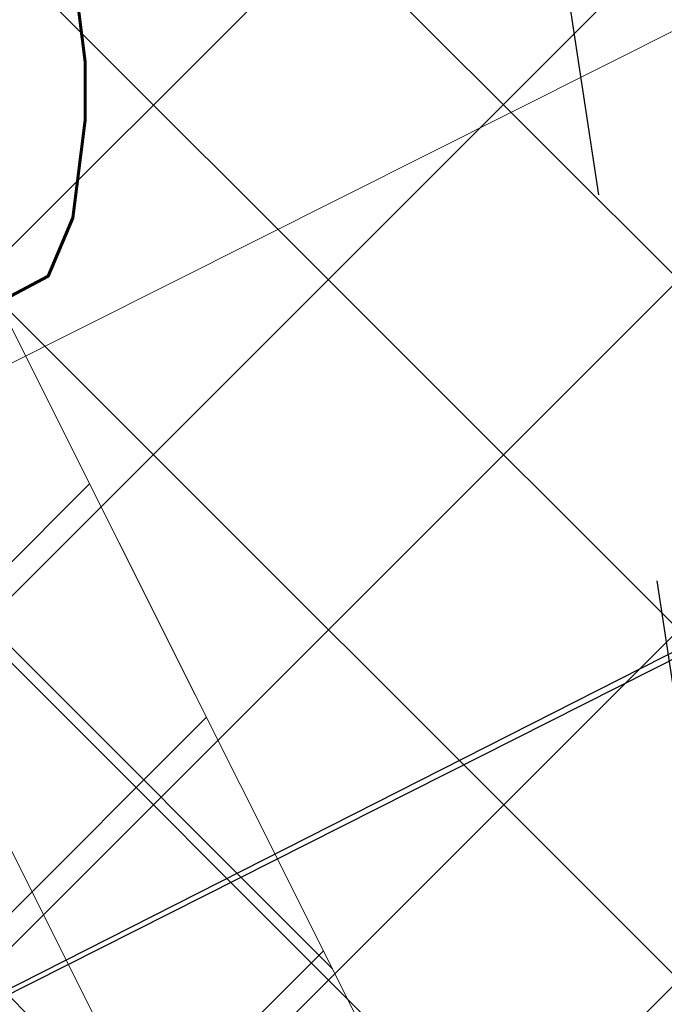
# Model space of a CAD drawing. Header units: metres. Extents: x 7472034 to 8439876, y 5890181 to 5961460.
# Tile 101 of 202: x 8439506.993 to 8439507.819, y 5890385.071 to 5890386.333. Entities that reach past the tile are written whole.
import ezdxf
from ezdxf import colors
from ezdxf.entities.mleader import LeaderData, LeaderLine
from ezdxf.math import Vec2, Vec3

# ---------------------------------------------------------------- set-up
doc = ezdxf.new("R2010")
doc.units = ezdxf.units.M
doc.header["$MEASUREMENT"] = 0
for name, pattern in [('$0$L218_500', [1, 0.5, -0.5]), ('ACAD_ISO03W100', [30, 12, -18]), ('HIDDEN', [0.375, 0.25, -0.125])]:
    doc.linetypes.add(name, pattern=pattern)
doc.layers.get('0').update_dxf_attribs({"linetype": 'CONTINUOUS', "lineweight": 5})
doc.layers.get('Defpoints').update_dxf_attribs({"linetype": 'CONTINUOUS'})
for name, color, linetype, lineweight in [('### Krawężnik', 6, 'CONTINUOUS', 35), ('_a_widok', 7, 'CONTINUOUS', 5), ('_IS.KD.opis.2', 7, 'CONTINUOUS', 18), ('a___ogony', 7, 'CONTINUOUS', 5), ('KOLOR-OBIEKT', 21, 'CONTINUOUS', 13), ('T_strefa-8', 20, 'ACAD_ISO03W100', 50), ('ZAG-obrys 018 wymiary', 7, 'CONTINUOUS', 18), ('ZAG-OBRYS013', 7, 'CONTINUOUS', 13)]:
    doc.layers.add(name, color=color, linetype=linetype, lineweight=lineweight)
for name, color, linetype in [('100_rzut_wym_wew', 7, 'CONTINUOUS'), ('2D - Ogólne', 7, 'CONTINUOUS'), ('_IS.BLOK.KD.doziemne', 7, 'CONTINUOUS')]:
    doc.layers.add(name, color=color, linetype=linetype)
doc.layers.add('_IS_NO', color=11, linetype='CONTINUOUS', lineweight=20, plot=False)
doc.styles.add('DIM', font='simplex.shx', dxfattribs={"width": 0.8})
doc.styles.add('RS', font='Romans.shx', dxfattribs={"width": 0.7})
doc.dimstyles.new('DIM-WEW_500', dxfattribs={"dimscale": 5, "dimtxt": 18, "dimasz": 10, "dimexe": 4, "dimexo": 8, "dimgap": 5, "dimtad": 1, "dimlfac": 0.01, "dimzin": 9, "dimdsep": 46, "dimtxsty": 'DIM', "dimblk": 'ARCHTICK', "dimcen": 5, "dimclrt": 112, "dimadec": 4, "dimazin": 2, "dimtfac": 4, "dimtmove": 0, "dimatfit": 3, "dimldrblk": 'ARCHTICK', "dimfxl": 0, "dimtolj": 1, "dimlwd": 13, "dimarcsym": 0})
pattern_1 = [(45, (967499.202946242, -71042.94610979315), (-0.2245064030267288, 0.2245064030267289), []), (135, (967499.202946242, -71042.94610979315), (-0.2245064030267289, -0.2245064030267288), [])]
pattern_2 = [(45, (967499.2092647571, -71042.97165620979), (-0.2245064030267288, 0.2245064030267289), []), (135, (967499.2092647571, -71042.97165620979), (-0.2245064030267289, -0.2245064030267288), [])]

# ---------------------------------------------------------------- blocks, each defined once
blk = doc.blocks.new('A$C7D7B3C0A')
at = {"layer": '2D - Ogólne', "linetype": 'HIDDEN', "lineweight": 15, "ltscale": 2, "flags": 128}
blk.add_lwpolyline([(1.862645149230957e-09, -2.980232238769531e-08), (3.725290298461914e-09, 9.999999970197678), (15.30000000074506, 9.999999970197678), (15.3000000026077, -2.793967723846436e-08)], close=True, dxfattribs=at)
blk.add_lwpolyline([(1.862645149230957e-09, -2.980232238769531e-08), (3.725290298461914e-09, 9.999999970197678), (15.30000000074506, 9.999999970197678), (15.3000000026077, -2.793967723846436e-08)], close=True, dxfattribs=at)
blk.add_lwpolyline([(1.862645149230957e-09, -2.980232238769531e-08), (3.725290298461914e-09, 9.999999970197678), (15.30000000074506, 9.999999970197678), (15.3000000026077, -2.793967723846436e-08)], close=True, dxfattribs=at)
blk.add_lwpolyline([(1.862645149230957e-09, -2.980232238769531e-08), (3.725290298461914e-09, 9.999999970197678), (15.30000000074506, 9.999999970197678), (15.3000000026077, -2.793967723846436e-08)], close=True, dxfattribs=at)
blk.add_lwpolyline([(1.862645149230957e-09, -2.980232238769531e-08), (3.725290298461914e-09, 9.999999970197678), (15.30000000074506, 9.999999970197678), (15.3000000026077, -2.793967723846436e-08)], close=True, dxfattribs=at)
blk.add_lwpolyline([(1.862645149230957e-09, -2.980232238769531e-08), (3.725290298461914e-09, 9.999999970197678), (15.30000000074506, 9.999999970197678), (15.3000000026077, -2.793967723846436e-08)], close=True, dxfattribs=at)
blk.add_lwpolyline([(1.862645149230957e-09, -2.980232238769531e-08), (3.725290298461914e-09, 9.999999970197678), (15.30000000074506, 9.999999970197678), (15.3000000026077, -2.793967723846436e-08)], close=True, dxfattribs=at)
blk.add_lwpolyline([(1.862645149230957e-09, -2.980232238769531e-08), (3.725290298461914e-09, 9.999999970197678), (15.30000000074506, 9.999999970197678), (15.3000000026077, -2.793967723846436e-08)], close=True, dxfattribs=at)
blk.add_lwpolyline([(1.862645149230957e-09, -2.980232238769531e-08), (3.725290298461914e-09, 9.999999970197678), (15.30000000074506, 9.999999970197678), (15.3000000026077, -2.793967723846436e-08)], close=True, dxfattribs=at)
at = {"layer": '2D - Ogólne', "linetype": 'ByBlock', "lineweight": 15, "ltscale": 2, "flags": 128}
for points in [[(8.127593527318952e-10, -2.991845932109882e-08), (2.794296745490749e-09, 9.999999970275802), (15.3000000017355, 9.999999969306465), (15.3000000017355, -2.701045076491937e-08)], [(0.3000000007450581, 0.2999999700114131), (0.3000000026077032, 9.699999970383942), (15.00000000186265, 9.69999996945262), (15.00000000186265, 0.2999999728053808)]]:
    blk.add_lwpolyline(points, close=True, dxfattribs=at)
blk = doc.blocks.new('_Oblique')
at = {"color": 0, "linetype": 'ByBlock', "lineweight": -2}
blk.add_line((-0.5, -0.5), (0.5, 0.5), dxfattribs=at)
blk = doc.blocks.new('*D74')
at = {"layer": 'Defpoints', "color": 0, "linetype": 'Continuous', "lineweight": 60}
for p in [(8439513.6523426, 5890394.95090656), (8439515.034874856, 5890392.196414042, -6.635853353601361e-07), (8439505.357943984, 5890385.161581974, -6.635853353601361e-07)]:
    blk.add_point(p, dxfattribs=at)
at = {"layer": 'ZAG-obrys 018 wymiary', "color": 0, "linetype": 'Continuous', "lineweight": -2}
for p, q in [((8439514.67600672, 5890392.911406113), (8439513.472908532, 5890395.308402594)), ((8439504.999075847, 5890385.876574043), (8439502.92285878, 5890390.013131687))]:
    blk.add_line(p, q, dxfattribs=at)
at = {"layer": 'ZAG-obrys 018 wymiary', "color": 0, "linetype": 'Continuous', "lineweight": 13}
blk.add_line((8439503.102292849, 5890389.655635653), (8439513.6523426, 5890394.95090656), dxfattribs=at)
at = {"layer": 'ZAG-obrys 018 wymiary', "color": 0, "linetype": 'Continuous', "lineweight": 13, "xscale": 0.3, "yscale": 0.3, "zscale": 0.3}
for p, rotation in [((8439513.6523426, 5890394.95090656), 26.6529462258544), ((8439503.102292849, 5890389.655635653), 206.6529462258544)]:
    blk.add_blockref('_Oblique', p, dxfattribs=dict(at, rotation=rotation))
at = {"layer": 'ZAG-obrys 018 wymiary', "color": 112, "linetype": 'Continuous', "lineweight": 25, "insert": (8439507.694868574, 5890392.632072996), "char_height": 0.8, "attachment_point": 5, "rotation": 26.652946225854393, "style": 'RS'}
blk.add_mtext('\\A1;11.8', dxfattribs=at)
blk = doc.blocks.new('_ArchTick')
at = {"layer": '100_rzut_wym_wew', "color": 0, "linetype": 'Continuous', "const_width": 0.15}
blk.add_lwpolyline([(-0.5, -0.5), (0.5, 0.5)], dxfattribs=at)
blk = doc.blocks.new('*D76')
at = {"layer": 'Defpoints', "color": 0, "linetype": 'Continuous', "lineweight": 60}
for p in [(8439504.5437122, 5890392.911758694), (8439500.275404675, 5890390.769413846), (8439503.451551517, 5890385.091044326)]:
    blk.add_point(p, dxfattribs=at)
at = {"layer": 'ZAG-obrys 018 wymiary', "color": 0, "linetype": 'Continuous', "lineweight": -2}
for p, q in [((8439500.990396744, 5890391.128281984), (8439504.901208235, 5890393.091192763)), ((8439504.166543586, 5890385.449912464), (8439507.816903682, 5890387.282097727))]:
    blk.add_line(p, q, dxfattribs=at)
at = {"layer": 'ZAG-obrys 018 wymiary', "color": 0, "linetype": 'Continuous', "lineweight": 13}
blk.add_line((8439507.459407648, 5890387.102663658), (8439504.5437122, 5890392.911758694), dxfattribs=at)
at = {"layer": 'ZAG-obrys 018 wymiary', "color": 0, "linetype": 'Continuous', "lineweight": 13, "xscale": 0.3, "yscale": 0.3, "zscale": 0.3}
for p, rotation in [((8439504.5437122, 5890392.911758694), 116.652946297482), ((8439507.459407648, 5890387.102663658), 296.6529462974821)]:
    blk.add_blockref('_Oblique', p, dxfattribs=dict(at, rotation=rotation))
at = {"layer": 'ZAG-obrys 018 wymiary', "color": 112, "linetype": 'Continuous', "lineweight": 25, "insert": (8439506.537803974, 5890390.27636228), "char_height": 0.8, "attachment_point": 5, "rotation": 296.652946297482, "style": 'RS'}
blk.add_mtext('\\A1;6.5', dxfattribs=at)
blk = doc.blocks.new('*D80')
at = {"layer": 'Defpoints', "color": 0, "linetype": 'Continuous', "lineweight": 60}
for p in [(8439499.288762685, 5890395.196211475), (8439510.439764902, 5890383.669162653), (8439506.139698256, 5890381.515762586)]:
    blk.add_point(p, dxfattribs=at)
at = {"layer": 'ZAG-obrys 018 wymiary', "color": 0, "linetype": 'Continuous', "lineweight": -2}
for p, q in [((8439500.004080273, 5890395.554430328), (8439503.946488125, 5890397.528720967)), ((8439506.855015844, 5890381.87398144), (8439510.797423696, 5890383.84827208))]:
    blk.add_line(p, q, dxfattribs=at)
at = {"layer": 'ZAG-obrys 018 wymiary', "color": 0, "linetype": 'Continuous', "lineweight": 13}
blk.add_line((8439503.588829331, 5890397.349611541), (8439510.439764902, 5890383.669162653), dxfattribs=at)
at = {"layer": 'ZAG-obrys 018 wymiary', "color": 0, "linetype": 'Continuous', "lineweight": 13, "xscale": 0.3, "yscale": 0.3, "zscale": 0.3}
for p, rotation in [((8439503.588829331, 5890397.349611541), 116.6009277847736), ((8439510.439764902, 5890383.669162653), 296.6009277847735)]:
    blk.add_blockref('_Oblique', p, dxfattribs=dict(at, rotation=rotation))
at = {"layer": 'ZAG-obrys 018 wymiary', "color": 112, "linetype": 'Continuous', "lineweight": 25, "insert": (8439508.246278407, 5890389.389239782), "char_height": 0.8, "attachment_point": 5, "rotation": 296.6009277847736, "style": 'RS'}
blk.add_mtext('\\A1;15.3', dxfattribs=at)
blk = doc.blocks.new('*D59')
at = {"layer": 'Defpoints', "color": 0, "linetype": 'Continuous', "lineweight": 60}
for p in [(8439508.173960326, 5890385.686672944), (8439501.841134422, 5890384.283939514), (8439502.562436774, 5890382.854691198)]:
    blk.add_point(p, dxfattribs=at)
at = {"layer": 'ZAG-obrys 018 wymiary', "color": 0, "linetype": 'Continuous', "lineweight": -2}
for p, q in [((8439502.988895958, 5890384.863183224), (8439507.809758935, 5890387.296140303)), ((8439503.710198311, 5890383.433934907), (8439508.531061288, 5890385.866891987))]:
    blk.add_line(p, q, dxfattribs=at)
at = {"layer": 'ZAG-obrys 018 wymiary', "color": 0, "linetype": 'Continuous', "lineweight": 13}
blk.add_line((8439507.452657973, 5890387.11592126), (8439508.173960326, 5890385.686672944), dxfattribs=at)
at = {"layer": 'ZAG-obrys 018 wymiary', "color": 0, "linetype": 'Continuous', "lineweight": 13, "xscale": 0.3, "yscale": 0.3, "zscale": 0.3}
for p, rotation in [((8439507.452657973, 5890387.11592126), 116.7788232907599), ((8439508.173960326, 5890385.686672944), 296.7788232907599)]:
    blk.add_blockref('_Oblique', p, dxfattribs=dict(at, rotation=rotation))
at = {"layer": 'ZAG-obrys 018 wymiary', "color": 112, "linetype": 'Continuous', "lineweight": 25, "insert": (8439508.348960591, 5890386.671625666), "char_height": 0.8, "attachment_point": 5, "rotation": 296.7788232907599, "style": 'RS'}
blk.add_mtext('\\A1;1.6', dxfattribs=at)
blk = doc.blocks.new('*D99')
at = {"layer": 'Defpoints', "color": 0, "linetype": 'Continuous', "lineweight": 60}
for p in [(8439504.999161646, 5890384.086148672), (8439509.435183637, 5890383.200584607), (8439506.264456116, 5890381.592035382)]:
    blk.add_point(p, dxfattribs=at)
at = {"layer": 'ZAG-obrys 018 wymiary', "color": 0, "linetype": 'Continuous', "lineweight": -2}
for p, q in [((8439505.712604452, 5890384.448087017), (8439508.52661057, 5890385.875667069)), ((8439506.977898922, 5890381.953973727), (8439509.791905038, 5890383.381553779))]:
    blk.add_line(p, q, dxfattribs=at)
at = {"layer": 'ZAG-obrys 018 wymiary', "color": 0, "linetype": 'Continuous', "lineweight": 13}
blk.add_line((8439508.169889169, 5890385.694697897), (8439509.435183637, 5890383.200584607), dxfattribs=at)
at = {"layer": 'ZAG-obrys 018 wymiary', "color": 0, "linetype": 'Continuous', "lineweight": 13, "xscale": 0.3, "yscale": 0.3, "zscale": 0.3}
for p, rotation in [((8439508.169889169, 5890385.694697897), 116.8992432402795), ((8439509.435183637, 5890383.200584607), 296.8992432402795)]:
    blk.add_blockref('_Oblique', p, dxfattribs=dict(at, rotation=rotation))
at = {"layer": 'ZAG-obrys 018 wymiary', "color": 112, "linetype": 'Continuous', "lineweight": 25, "insert": (8439509.337618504, 5890384.71909501), "char_height": 0.8, "attachment_point": 5, "rotation": 296.8992432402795, "style": 'RS'}
blk.add_mtext('\\A1;2.8', dxfattribs=at)
blk = doc.blocks.new('*D116')
at = {"layer": 'Defpoints', "color": 0, "linetype": 'Continuous', "lineweight": 60}
for p in [(8439517.568047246, 5890393.824416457, 2.493151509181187e-06), (8439518.049276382, 5890392.871238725), (8439504.35749544, 5890387.154828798, 6.635853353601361e-07)]:
    blk.add_point(p, dxfattribs=at)
at = {"layer": 'ZAG-obrys 018 wymiary', "color": 0, "linetype": 'Continuous', "lineweight": -2}
for p, q in [((8439517.928596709, 5890393.110270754), (8439518.229551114, 5890392.514165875)), ((8439504.718044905, 5890386.440683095), (8439505.018999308, 5890385.844578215))]:
    blk.add_line(p, q, dxfattribs=at)
at = {"layer": 'ZAG-obrys 018 wymiary', "color": 0, "linetype": 'Continuous', "lineweight": 13}
blk.add_line((8439504.838724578, 5890386.201651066), (8439518.049276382, 5890392.871238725), dxfattribs=at)
at = {"layer": 'ZAG-obrys 018 wymiary', "color": 0, "linetype": 'Continuous', "lineweight": 13, "xscale": 0.3, "yscale": 0.3, "zscale": 0.3}
for p, rotation in [((8439518.049276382, 5890392.871238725), 26.78775874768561), ((8439504.838724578, 5890386.201651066), 206.7877587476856)]:
    blk.add_blockref('_Oblique', p, dxfattribs=dict(at, rotation=rotation))
at = {"layer": 'ZAG-obrys 018 wymiary', "color": 112, "linetype": 'Continuous', "lineweight": 25, "insert": (8439511.173588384, 5890390.072054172), "char_height": 0.8, "attachment_point": 5, "rotation": 26.78775874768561, "style": 'RS'}
blk.add_mtext('\\A1;14.8', dxfattribs=at)
blk = doc.blocks.new('*D147')
at = {"layer": 'Defpoints', "color": 0, "linetype": 'Continuous', "lineweight": 60}
for p in [(8439518.474641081, 5890392.018161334, 2.493151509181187e-06), (8439518.617921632, 5890391.73269587), (8439504.104791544, 5890384.805660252)]:
    blk.add_point(p, dxfattribs=at)
at = {"layer": 'ZAG-obrys 018 wymiary', "color": 0, "linetype": 'Continuous', "lineweight": 13}
blk.add_line((8439504.248072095, 5890384.520194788), (8439518.617921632, 5890391.73269587), dxfattribs=at)
at = {"layer": 'ZAG-obrys 018 wymiary', "color": 0, "linetype": 'Continuous', "lineweight": -2}
for p, q in [((8439518.617921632, 5890391.73269587), (8439518.797355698, 5890391.375199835)), ((8439504.248072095, 5890384.520194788), (8439504.427506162, 5890384.162698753))]:
    blk.add_line(p, q, dxfattribs=at)
at = {"layer": 'ZAG-obrys 018 wymiary', "color": 0, "linetype": 'Continuous', "lineweight": 13, "xscale": 0.3, "yscale": 0.3, "zscale": 0.3}
for p, rotation in [((8439518.617921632, 5890391.73269587), 26.65294594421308), ((8439504.248072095, 5890384.520194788), 206.6529459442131)]:
    blk.add_blockref('_Oblique', p, dxfattribs=dict(at, rotation=rotation))
at = {"layer": 'ZAG-obrys 018 wymiary', "color": 112, "linetype": 'Continuous', "lineweight": 25, "insert": (8439511.163845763, 5890388.662689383), "char_height": 0.8, "attachment_point": 5, "rotation": 26.652945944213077, "style": 'RS'}
blk.add_mtext('\\A1;16.1', dxfattribs=at)
blk = doc.blocks.new('A$C1D2679FE')
at = {"layer": 'KOLOR-OBIEKT', "lineweight": 9, "ltscale": 200}
h = blk.add_hatch(dxfattribs=at)
h.set_pattern_fill('ANSI37', color=253, scale=0.1, angle=16)
h.set_pattern_definition([(61, (-7471780.020262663, -5961378.212846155), (-0.2776917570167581, 0.153927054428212), []), (151, (-7471780.020262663, -5961378.212846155), (-0.153927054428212, -0.2776917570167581), [])])
edge = h.paths.add_edge_path()
edge.add_line((196.975401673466, 33.54016214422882), (192.3495923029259, 34.13512154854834))
edge.add_line((192.3495923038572, 34.13512154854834), (187.7176397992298, 34.7308710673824))
edge.add_line((187.7176398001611, 34.7308710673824), (178.5077782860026, 36.15998750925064))
edge.add_line((178.5077782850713, 36.15998750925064), (176.6601969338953, 36.5026140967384))
edge.add_arc((181.3685569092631, 38.18527459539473), 5.000000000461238, 199.6657310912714, 261.1796204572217)
edge.add_line((180.6018702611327, 33.24440507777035), (187.358021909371, 32.19603671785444))
edge.add_line((187.3580219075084, 32.19603671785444), (192.0230219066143, 31.59603671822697))
edge.add_line((192.0230219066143, 31.59603671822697), (196.6880219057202, 30.9960367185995))
edge.add_line((196.6880219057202, 30.9960367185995), (201.9780219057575, 30.48103671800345))
edge.add_line((201.9780219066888, 30.48103671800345), (207.2680219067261, 29.96603671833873))
edge.add_line((207.2680219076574, 29.96603671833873), (216.468021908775, 29.35603671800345))
edge.add_line((216.4680219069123, 29.35603671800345), (221.8830219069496, 29.11103671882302))
edge.add_line((221.8830219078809, 29.11103671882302), (227.2980219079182, 28.86603671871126))
edge.add_line((227.2980219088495, 28.86603671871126), (233.718021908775, 28.60103671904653))
edge.add_line((233.7180219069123, 28.60103671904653), (240.1380219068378, 28.33603671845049))
edge.add_line((240.1380219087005, 28.33603671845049), (245.3280219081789, 28.076036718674))
edge.add_line((245.3280219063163, 28.076036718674), (246.1380219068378, 28.00603671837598))
edge.add_line((246.1380219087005, 28.00603671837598), (248.4280219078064, 27.98603671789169))
edge.add_line((248.4280219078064, 27.98603671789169), (251.4080219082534, 28.33603671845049))
edge.add_line((251.4080219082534, 28.33603671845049), (255.3380219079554, 29.13603671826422))
edge.add_line((255.3380219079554, 29.13603671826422), (258.1480219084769, 30.35603671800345))
edge.add_line((258.1480219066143, 30.35603671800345), (260.6280219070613, 32.076036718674))
edge.add_line((260.6280219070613, 32.076036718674), (262.7080219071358, 34.29603671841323))
edge.add_line((262.7080219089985, 34.29603671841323), (264.3880219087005, 36.826036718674))
edge.add_line((264.3880219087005, 36.826036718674), (265.608021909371, 39.59603671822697))
edge.add_line((265.6080219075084, 39.59603671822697), (266.4080219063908, 42.53603671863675))
edge.add_line((266.4080219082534, 42.53603671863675), (266.6380219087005, 45.60603671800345))
edge.add_line((266.6380219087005, 45.60603671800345), (266.3380219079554, 48.59603671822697))
edge.add_line((266.3380219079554, 48.59603671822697), (265.628021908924, 51.53603671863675))
edge.add_line((265.6280219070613, 51.53603671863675), (264.5280219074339, 54.28603671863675))
edge.add_line((264.5280219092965, 54.28603671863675), (263.3880219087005, 57.11603671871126))
edge.add_line((263.3880219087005, 57.11603671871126), (262.5430219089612, 59.47103671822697))
edge.add_line((262.5430219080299, 59.47103671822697), (261.6980219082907, 61.826036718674))
edge.add_line((261.6980219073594, 61.826036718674), (260.5980219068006, 65.15103671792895))
edge.add_line((260.5980219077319, 65.15103671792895), (259.4980219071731, 68.47603671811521))
edge.add_line((259.4980219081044, 68.47603671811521), (257.3916487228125, 67.77919145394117))
edge.add_line((257.3916487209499, 67.77919145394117), (258.1675714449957, 64.34697791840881))
edge.add_line((258.167571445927, 64.34697791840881), (259.2776264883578, 60.99158426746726))
edge.add_line((259.2776264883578, 60.99158426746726), (260.1334384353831, 58.60645156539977))
edge.add_line((260.1334384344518, 58.60645156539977), (260.9950570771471, 56.20513570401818))
edge.add_line((260.9950570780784, 56.20513570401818), (262.1522789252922, 53.33238322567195))
edge.add_line((262.1522789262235, 53.33238322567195), (263.1827648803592, 50.75616833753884))
edge.add_line((263.1827648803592, 50.75616833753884), (263.8083402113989, 48.16575780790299))
edge.add_line((263.8083402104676, 48.16575780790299), (264.0684198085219, 45.57363114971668))
edge.add_line((264.0684198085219, 45.57363114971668), (263.8734869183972, 42.97170083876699))
edge.add_line((263.8734869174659, 42.97170083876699), (263.1880731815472, 40.45280535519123))
edge.add_line((263.1880731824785, 40.45280535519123), (262.1337886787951, 38.05906103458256))
edge.add_line((262.1337886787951, 38.05906103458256), (260.6936748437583, 35.89031817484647))
edge.add_line((260.6936748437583, 35.89031817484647), (258.9457271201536, 34.02472012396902))
edge.add_line((258.9457271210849, 34.02472012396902), (256.8967191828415, 32.60363397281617))
edge.add_line((256.8967191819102, 32.60363397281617), (254.5645412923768, 31.59108698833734))
edge.add_line((254.5645412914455, 31.59108698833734), (251.0026761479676, 30.86602538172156))
edge.add_line((251.0026761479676, 30.86602538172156), (248.2893446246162, 30.54734550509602))
edge.add_line((248.2893446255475, 30.54734550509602), (246.2595893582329, 30.56507262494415))
edge.add_line((246.2595893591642, 30.56507262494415), (245.5023283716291, 30.63051493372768))
edge.add_line((245.5023283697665, 30.63051493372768), (240.2548571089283, 30.89339403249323))
edge.add_line((240.2548571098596, 30.89339403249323), (233.8236017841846, 31.1588586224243))
edge.add_line((233.8236017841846, 31.1588586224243), (227.4086662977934, 31.42364957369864))
edge.add_line((227.4086662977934, 31.42364957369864), (221.9987299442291, 31.66842047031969))
edge.add_line((221.9987299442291, 31.66842047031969), (217.4544723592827, 31.90290945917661))
edge.add_line((217.4544723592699, 31.90290945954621), (217.0910134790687, 31.92589690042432))
edge.add_line((217.0910134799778, 31.92589689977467), (214.8768218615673, 32.06593639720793))
edge.add_line((214.876821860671, 32.06593639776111), (207.0033997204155, 32.56390146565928))
edge.add_line((207.0033997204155, 32.56390146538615), (202.2260741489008, 33.02899081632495))
edge.add_line((202.2260741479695, 33.02899081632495), (196.975401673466, 33.54016214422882))
blk = doc.blocks.new('A$C2C426404')
at = {"layer": '_IS_NO'}
for points, knots in [([(79.78853077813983, 19.36674957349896), (76.35759393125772, 21.05647175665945), (73.54314721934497, 23.24973176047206), (68.81112178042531, 29.5542766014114), (62.94352867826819, 33.40072623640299), (60.85999413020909, 35.33807434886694), (60.85999381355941, 35.3380749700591)], [0, 0, 0, 0, 2.176379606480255, 10.04614516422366, 21.98881238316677, 21.98881468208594, 21.98881468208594, 21.98881468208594, 21.98881468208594]), ([(50.6228041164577, 30.56321178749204, 1.829566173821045e-06), (53.11749188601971, 30.21319374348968), (56.38514522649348, 30.67444155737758), (60.99540497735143, 30.04553546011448), (68.19327101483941, 22.54355850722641, -2.469325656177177e-08), (70.8769634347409, 19.46133922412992, 5.150448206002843e-09), (74.71212187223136, 14.31917844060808, -1.219795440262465e-09), (78.88802252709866, 13.86142715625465), (82.75564656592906, 12.70757211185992)], [0, 0, 0, 0, 7.578698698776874, 9.67195365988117, 16.27655537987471, 24.33370670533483, 30.35915105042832, 36.79354326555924, 36.79354326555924, 36.79354326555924, 36.79354326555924]), ([(22.24795573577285, 20.37028996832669, 1.829566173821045e-06), (26.42848519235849, 20.36833205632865, 2.595275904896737e-06), (34.77398029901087, 19.71811303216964, 3.653563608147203e-06), (38.92662956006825, 20.04217899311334, -5.197057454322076e-07), (43.77274004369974, 17.83557516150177, 1.833094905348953e-07), (51.08127841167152, 15.06439746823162, -1.538063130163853e-07), (58.09044384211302, 9.696452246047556, 2.324577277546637e-08), (65.34780037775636, 7.091900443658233, 5.796258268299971e-09), (69.6463277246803, 6.131249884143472)], [0, 0, 0, 0, 12.09868180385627, 16.72159260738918, 20.95800891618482, 26.67839108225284, 41.1845399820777, 48.39980958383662, 48.39980958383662, 48.39980958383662, 48.39980958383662])]:
    blk.add_open_spline(points, degree=3, knots=knots, dxfattribs=at)
at = {"layer": '_IS_NO', "ltscale": 0.1}
for points, knots in [([(81.48853297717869, 15.975331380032), (78.87586907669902, 16.84686399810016), (76.26450027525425, 17.78992713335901), (72.03847445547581, 21.67736706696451), (65.0990158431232, 30.09408769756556), (58.79946133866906, 33.34467344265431), (58.26247850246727, 34.11525447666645)], [0, 0, 0, 0, 1.278992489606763, 7.78914044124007, 15.74750070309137, 27.64022902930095, 27.64022902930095, 27.64022902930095, 27.64022902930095]), ([(55.69703794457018, 26.44192530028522, 8.07171421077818e-08), (60.47702913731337, 24.37489471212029, 4.118097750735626e-07), (65.41527824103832, 21.38608461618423, 8.932878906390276e-07), (68.42167646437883, 18.98607052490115, -1.681326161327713e-07), (71.60992970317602, 12.73766223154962), (75.29265419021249, 11.98629271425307, 1.662301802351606e-08), (79.75433884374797, 11.20084950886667)], [13.0881689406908, 13.0881689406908, 13.0881689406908, 13.0881689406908, 21.71831455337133, 28.5577747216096, 34.1003045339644, 40.71973107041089, 40.71973107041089, 40.71973107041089, 40.71973107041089]), ([(27.67626924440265, 23.09287754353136, 1.829566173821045e-06), (31.68315875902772, 23.09132452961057, 2.263426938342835e-06), (38.09081487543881, 23.52010669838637, 2.956097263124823e-06), (46.0190905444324, 20.44823641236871), (52.02710655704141, 18.01596992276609, 1.18983141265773e-07), (57.48081744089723, 14.61059598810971, 3.880691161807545e-08), (63.15046560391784, 12.16836789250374), (64.01579423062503, 9.527138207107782), (68.70553139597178, 8.717305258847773), (72.93792583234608, 7.781059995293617)], [0, 0, 0, 0, 11.95042031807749, 19.07916594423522, 25.47980302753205, 30.85202744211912, 32.94528240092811, 39.66304915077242, 46.67346183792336, 46.67346183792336, 46.67346183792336, 46.67346183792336])]:
    blk.add_open_spline(points, degree=3, knots=knots, dxfattribs=at)
blk = doc.blocks.new('JPII.KD_aktualizacja rzędnych_20.12.2024')
at = {"layer": '_IS.KD.opis.2', "color": 0}
ml = blk.add_multileader_mtext('Standard', dxfattribs=at)
ml.set_content('\\A1;{\\C134;W9\\H0.7x;\\C256;\\S134,20/133,40;}', style='RS')
ml.set_leader_properties()
ml.build(insert=Vec2(0, 0))
ml.multileader.update_dxf_attribs({"text_left_attachment_type": 2, "text_right_attachment_type": 2, "dogleg_length": 0.2, "arrow_head_size": 0.25})
ctx = ml.context
ctx.base_point, ctx.char_height, ctx.arrow_head_size, ctx.landing_gap_size, ctx.plane_origin = Vec3(8438644.432741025, 5890682.333537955), 0.75, 0.25, 0.3, Vec3(8438599.552965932, 5890660.857579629)
ctx.left_attachment, ctx.right_attachment, ctx.text_align_type = 2, 2, 1
notes = []
notes.append((ctx, [(1, (1, 1, 0), (8438648.050241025, 5890682.333537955), (-1, 0), 0.2, [(3, [(8438648.60029708, 5890678.701948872)], 0, [])])]))
ctx.mtext.insert, ctx.mtext.width, ctx.mtext.defined_height, ctx.mtext.alignment, ctx.mtext.flow_direction = Vec3(8438646.141491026, 5890683.046037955), 5.636513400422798, 1.586986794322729, 2, 5
ml = blk.add_multileader_mtext('Standard', dxfattribs=at)
ml.set_content('\\A1;{\\H0.7x;\\C256;\\S132,41/;}', style='RS')
ml.set_leader_properties()
ml.build(insert=Vec2(0, 0))
ml.multileader.update_dxf_attribs({"text_left_attachment_type": 2, "text_right_attachment_type": 2, "dogleg_length": 0.2, "arrow_head_size": 0.25})
ctx = ml.context
ctx.base_point, ctx.char_height, ctx.arrow_head_size, ctx.landing_gap_size, ctx.plane_origin = Vec3(8438649.3536759, 5890682.126627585, 3.692561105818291e-07), 0.75, 0.25, 0.3, Vec3(8438606.654774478, 5890663.838757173, 3.692561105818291e-07)
ctx.left_attachment, ctx.right_attachment, ctx.text_align_type = 2, 2, 1
notes.append((ctx, [(1, (1, 1, 0), (8438651.816175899, 5890682.126627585, 3.692561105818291e-07), (-1, 0), 0.2, [(0, [(8438653.638272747, 5890680.255693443, 3.692561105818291e-07)], 0, [])])]))
ctx.mtext.insert, ctx.mtext.width, ctx.mtext.alignment, ctx.mtext.flow_direction = Vec3(8438650.484925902, 5890682.526627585, 3.692561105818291e-07), 9.34447490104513, 2, 5
ml = blk.add_multileader_mtext('Standard', dxfattribs=at)
ml.set_content('\\A1;{\\H0.7x;\\C256;\\S133,12/;}', style='RS')
ml.set_leader_properties()
ml.build(insert=Vec2(0, 0))
ml.multileader.update_dxf_attribs({"text_left_attachment_type": 2, "text_right_attachment_type": 2, "dogleg_length": 0.2, "arrow_head_size": 0.25})
ctx = ml.context
ctx.base_point, ctx.char_height, ctx.arrow_head_size, ctx.landing_gap_size, ctx.plane_origin = Vec3(8438649.749497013, 5890680.791393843, 3.692561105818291e-07), 0.75, 0.25, 0.3, Vec3(8438607.155595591, 5890662.503523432, 3.692561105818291e-07)
ctx.left_attachment, ctx.right_attachment, ctx.text_align_type = 2, 2, 1
notes.append((ctx, [(1, (1, 1, 0), (8438652.316997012, 5890680.791393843, 3.692561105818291e-07), (-1, 0), 0.2, [(0, [(8438653.380669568, 5890679.705997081, 3.692561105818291e-07)], 0, [])])]))
ctx.mtext.insert, ctx.mtext.width, ctx.mtext.alignment, ctx.mtext.flow_direction = Vec3(8438650.933247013, 5890681.191393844, 3.692561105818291e-07), 9.34447490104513, 2, 5
for ctx, leaders in notes:
    for number, flags, end, landing, length, lines in leaders:
        leader = LeaderData()
        leader.index, (leader.has_last_leader_line, leader.has_dogleg_vector, leader.attachment_direction) = number, flags
        leader.last_leader_point, leader.dogleg_vector, leader.dogleg_length = Vec3(end), Vec3(landing), length
        for number, points, colour, breaks in lines:
            line = LeaderLine()
            line.index, line.vertices, line.color, line.breaks = number, Vec3.list(points), colors.encode_raw_color(colour), breaks
            leader.lines.append(line)
        ctx.leaders.append(leader)

msp = doc.modelspace()

# ---------------------------------------------------------------- hatches: boundary and pattern name
at = {"layer": 'KOLOR-OBIEKT', "lineweight": 9}
h = msp.add_hatch(dxfattribs=at)
h.set_pattern_fill('ANSI37', color=73, scale=0.1)
h.set_pattern_definition(pattern_2)
edge = h.paths.add_edge_path()
edge.add_arc((8439443.60123986, 5890379.17988472), 6.652831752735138, 296.7043321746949, 335.0331150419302)
edge.add_arc((8439476.194075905, 5890367.917634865), 27.87464989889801, 155.1393615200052, 162.3446315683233, ccw=False)
edge.add_arc((8439457.399943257, 5890376.211109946), 7.345078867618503, 127.98309878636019, 152.2023641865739, ccw=False)
edge.add_arc((8439457.741930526, 5890376.488713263), 7.349948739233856, 107.1989600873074, 131.4182254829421, ccw=False)
edge.add_line((8439455.568618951, 5890383.509999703), (8439473.898437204, 5890392.710084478))
edge.add_arc((8439481.742870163, 5890376.384611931), 18.11232128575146, 99.26977735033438, 115.6644084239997, ccw=False)
edge.add_line((8439478.825278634, 5890394.260401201), (8439481.377171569, 5890394.321440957))
edge.add_arc((8439482.909595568, 5890377.390082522), 17.00056533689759, 88.22393661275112, 95.17163768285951, ccw=False)
edge.add_arc((8439482.561499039, 5890405.235869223), 10.88860248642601, 274.6092070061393, 298.9976789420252)
edge.add_arc((8443006.923870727, 5883371.657126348), 7856.29059094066, 116.59181359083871, 116.61107962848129, ccw=False)
edge.add_arc((8439465.895823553, 5890431.340313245), 42.15757971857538, 305.2087751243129, 306.7865132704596)
edge.add_arc((8439488.80074795, 5890400.283338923), 3.577668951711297, 310.8590814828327, 340.7280968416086)
edge.add_line((8439492.177934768, 5890399.102523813), (8439493.275267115, 5890403.980640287))
edge.add_line((8439493.275267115, 5890403.980640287), (8439502.266345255, 5890408.28072203))
edge.add_line((8439502.266345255, 5890408.28072203), (8439504.844191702, 5890407.694009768))
edge.add_line((8439504.844191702, 5890407.694009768), (8439506.125281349, 5890405.329609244))
edge.add_arc((8439507.019670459, 5890405.776898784), 0.9999999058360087, 206.5699188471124, 283.6833393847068)
edge.add_line((8439507.256226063, 5890404.805280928), (8439511.624560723, 5890406.970734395))
edge.add_line((8439511.624560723, 5890406.970734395), (8439511.39896348, 5890407.420225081))
edge.add_line((8439511.39896348, 5890407.420225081), (8439510.561982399, 5890407.017405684))
edge.add_line((8439510.561982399, 5890407.017405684), (8439509.330427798, 5890409.481424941))
edge.add_line((8439509.330427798, 5890409.481424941), (8439512.635426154, 5890411.138401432))
edge.add_line((8439512.635426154, 5890411.138401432), (8439512.638568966, 5890411.136467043))
edge.add_line((8439512.638568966, 5890411.136467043), (8439515.998443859, 5890412.829496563))
edge.add_line((8439515.998443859, 5890412.829496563), (8439517.239018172, 5890410.325621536))
edge.add_line((8439517.239018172, 5890410.325621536), (8439513.919446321, 5890408.633274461))
edge.add_line((8439513.919446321, 5890408.633274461), (8439514.091312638, 5890408.235941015))
edge.add_line((8439514.091312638, 5890408.235941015), (8439518.839102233, 5890410.604261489))
edge.add_line((8439518.839102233, 5890410.604261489), (8439518.585943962, 5890412.843737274))
edge.add_line((8439518.585943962, 5890412.843737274), (8439518.274555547, 5890413.628049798))
edge.add_line((8439518.274555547, 5890413.628049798), (8439517.839658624, 5890414.494365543))
edge.add_line((8439517.839658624, 5890414.494365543), (8439524.310164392, 5890417.742607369))
edge.add_line((8439524.310164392, 5890417.742607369), (8439525.122207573, 5890416.124990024))
edge.add_line((8439525.122207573, 5890416.124990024), (8439526.840645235, 5890414.670893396))
edge.add_line((8439526.840645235, 5890414.670893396), (8439527.244697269, 5890414.489695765))
edge.add_arc((8439552.769967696, 5890317.570311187), 100.2242811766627, 102.79246926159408, 104.75471345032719, ccw=False)
edge.add_arc((8439529.321881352, 5890420.105147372), 4.960037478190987, 284.6730648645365, 320.3902958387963)
edge.add_arc((8435016.013859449, 5889290.11735932), 4655.555010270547, 14.00691021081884, 14.04831962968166)
edge.add_line((8439532.327549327, 5890420.207226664), (8439525.877549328, 5890423.127226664))
edge.add_line((8439525.877549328, 5890423.127226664), (8439431.028022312, 5890376.803268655))
edge.add_line((8439431.028022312, 5890376.803268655), (8439435.479127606, 5890375.417226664))
edge.add_line((8439435.479127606, 5890375.417226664), (8439446.590932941, 5890373.236661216))
edge = h.paths.add_edge_path()
edge.add_arc((8439530.228804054, 5890405.916425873), 3.001836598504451, 99.44813666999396, 208.2631515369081)
edge.add_line((8439527.5848402, 5890404.494990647), (8439533.209264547, 5890393.206690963))
edge.add_line((8439533.209264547, 5890393.206690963), (8439519.17443581, 5890386.185049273))
edge.add_line((8439519.17443581, 5890386.185049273), (8439523.57812012, 5890377.411604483))
edge.add_line((8439523.57812012, 5890377.411604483), (8439517.455507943, 5890374.324033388))
edge.add_line((8439517.455507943, 5890374.324033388), (8439517.445860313, 5890374.319191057))
edge.add_line((8439517.445860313, 5890374.319191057), (8439517.33905848, 5890374.265585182))
edge.add_line((8439517.33905848, 5890374.265585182), (8439516.815779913, 5890375.308140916))
edge.add_line((8439516.815779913, 5890375.308140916), (8439511.370501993, 5890372.574998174))
edge.add_line((8439511.370501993, 5890372.574998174), (8439511.888417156, 5890371.529804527))
edge.add_line((8439511.888417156, 5890371.529804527), (8439506.425671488, 5890368.787948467))
edge.add_line((8439506.425671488, 5890368.787948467), (8439505.890341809, 5890369.841556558))
edge.add_line((8439505.890341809, 5890369.841556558), (8439505.8884594, 5890369.869391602))
edge.add_line((8439505.8884594, 5890369.869391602), (8439500.283276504, 5890366.97762632))
edge.add_line((8439500.283276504, 5890366.97762632), (8439519.478066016, 5890366.160130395))
edge.add_line((8439519.478066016, 5890366.160130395), (8439542.767549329, 5890378.417226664))
edge.add_line((8439542.767549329, 5890378.417226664), (8439538.675788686, 5890394.802262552))
edge.add_line((8439538.675788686, 5890394.802262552), (8439537.066416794, 5890401.238139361))
edge.add_line((8439537.066416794, 5890401.238139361), (8439535.557306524, 5890407.69906358))
edge.add_arc((8439531.145391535, 5890400.872499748), 8.128158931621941, 57.12596579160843, 99.98506404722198)
edge = h.paths.add_edge_path()
edge.add_line((8439470.194509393, 5890384.137651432), (8439461.355169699, 5890379.697090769))
edge.add_line((8439461.355169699, 5890379.697090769), (8439460.080861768, 5890379.068371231))
edge.add_line((8439460.080861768, 5890379.068371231), (8439457.869254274, 5890377.642639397))
edge.add_arc((8439460.609507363, 5890373.444653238), 5.013190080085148, 123.1346622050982, 204.022759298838)
edge.add_line((8439456.030540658, 5890371.403786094), (8439459.447549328, 5890370.707226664))
edge.add_line((8439459.447549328, 5890370.707226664), (8439480.497107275, 5890367.736747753))
edge.add_line((8439480.497107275, 5890367.736747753), (8439497.963342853, 5890367.082590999))
edge.add_line((8439497.963342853, 5890367.082590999), (8439496.62020549, 5890369.722641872))
edge.add_line((8439496.62020549, 5890369.722641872), (8439494.91788047, 5890373.087302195))
edge.add_arc((8439489.468037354, 5890366.363615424), 8.654984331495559, 50.97371617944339, 58.22889977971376)
edge.add_line((8439494.025120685, 5890373.721722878), (8439490.036071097, 5890376.575637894))
edge.add_line((8439490.036071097, 5890376.575637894), (8439489.954459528, 5890375.592465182))
edge.add_line((8439489.954459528, 5890375.592465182), (8439490.917133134, 5890375.538648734))
edge.add_line((8439490.917133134, 5890375.538648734), (8439490.678913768, 5890371.956837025))
edge.add_line((8439490.678913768, 5890371.956837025), (8439482.55041443, 5890372.440399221))
edge.add_line((8439482.55041443, 5890372.440399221), (8439482.851718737, 5890376.020734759))
edge.add_line((8439482.851718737, 5890376.020734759), (8439487.354100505, 5890375.749064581))
edge.add_line((8439487.354100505, 5890375.749064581), (8439487.521080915, 5890378.34061919))
edge.add_line((8439487.521080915, 5890378.34061919), (8439481.803471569, 5890382.401025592))
edge.add_arc((8439487.942466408, 5890392.088814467), 11.46911116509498, 231.6002274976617, 237.6382272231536, ccw=False)
edge.add_line((8439480.818489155, 5890383.100518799), (8439480.351152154, 5890383.41057529))
edge.add_line((8439480.351152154, 5890383.41057529), (8439479.210044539, 5890382.939428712))
edge.add_line((8439479.210044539, 5890382.939428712), (8439480.412913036, 5890383.399613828))
edge.add_arc((8439474.682487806, 5890375.167564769), 10.03017472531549, 55.15777404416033, 116.5800473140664)
h.paths.add_polyline_path([(8439461.898919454, 5890370.792156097), (8439462.257176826, 5890373.552492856)], flags=16)
h = msp.add_hatch(dxfattribs=at)
h.set_pattern_fill('ANSI37', color=253, scale=0.1)
h.set_pattern_definition(pattern_2)
edge = h.paths.add_edge_path()
edge.add_arc((8439529.163071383, 5890420.279666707), 5.193757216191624, 276.50229096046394, 320.0240354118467, ccw=False)
edge.add_line((8439529.751227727, 5890415.119319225), (8439525.812744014, 5890414.153171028))
edge.add_line((8439525.812744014, 5890414.153171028), (8439519.208160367, 5890410.804184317))
edge.add_line((8439519.208160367, 5890410.804184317), (8439517.988028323, 5890410.126512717))
edge.add_line((8439517.988028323, 5890410.126512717), (8439514.091312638, 5890408.235941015))
edge.add_line((8439514.091312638, 5890408.235941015), (8439511.613697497, 5890406.992378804))
edge.add_line((8439511.613697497, 5890406.992378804), (8439509.258949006, 5890405.810485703))
edge.add_line((8439509.258949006, 5890405.810485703), (8439507.371756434, 5890404.83508177))
edge.add_arc((8439506.940777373, 5890405.737469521), 1.000023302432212, 206.5712342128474, 295.5290722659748, ccw=False)
edge.add_line((8439506.046377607, 5890405.290148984), (8439504.844186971, 5890407.693988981))
edge.add_line((8439504.844186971, 5890407.693988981), (8439502.261629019, 5890408.281795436))
edge.add_line((8439502.261629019, 5890408.281795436), (8439499.350132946, 5890407.011538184))
edge.add_line((8439499.350132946, 5890407.011538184), (8439493.30510976, 5890403.995621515))
edge.add_line((8439493.30510976, 5890403.995621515), (8439492.177918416, 5890399.102451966))
edge.add_arc((8439488.801253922, 5890400.282879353), 3.577047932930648, 293.05521913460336, 340.73119789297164, ccw=False)
edge.add_line((8439490.202090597, 5890396.991537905), (8439487.801423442, 5890395.78932472))
edge.add_arc((8439482.51122255, 5890404.317896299), 10.03607286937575, 278.1216072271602, 301.8109775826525, ccw=False)
edge.add_line((8439483.9290645, 5890394.382480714), (8439478.825278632, 5890394.260401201))
edge.add_arc((8439481.742870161, 5890376.384611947), 18.11232126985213, 99.26977735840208, 115.6644084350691)
edge.add_line((8439473.898437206, 5890392.710084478), (8439455.537130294, 5890383.494194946))
edge.add_arc((8439458.368862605, 5890375.380272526), 8.593860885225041, 109.2388197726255, 150.5606865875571)
edge.add_line((8439450.884668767, 5890379.604167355), (8439456.921008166, 5890377.849276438))
edge.add_line((8439456.921008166, 5890377.849276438), (8439458.055979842, 5890377.519316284))
edge.add_arc((8439462.056345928, 5890374.376166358), 5.087466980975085, 112.4172144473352, 141.842727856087, ccw=False)
edge.add_line((8439460.116249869, 5890379.079181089), (8439470.201913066, 5890384.141371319))
edge.add_arc((8439474.670732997, 5890375.058466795), 10.12272227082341, 52.60385305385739, 116.19734301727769, ccw=False)
edge.add_line((8439480.818489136, 5890383.100518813), (8439494.035062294, 5890373.735722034))
edge.add_arc((8439499.404929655, 5890380.165137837), 8.376924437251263, 230.1312663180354, 239.1071883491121)
edge.add_arc((8439492.046879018, 5890368.073539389), 5.778072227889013, 28.405105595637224, 58.05675779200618, ccw=False)
edge.add_line((8439497.129307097, 5890370.822183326), (8439498.920012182, 5890367.249241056))
edge.add_line((8439498.920012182, 5890367.249241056), (8439502.137476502, 5890368.864147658))
edge.add_line((8439502.137476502, 5890368.864147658), (8439500.881438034, 5890371.366619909))
edge.add_arc((8439501.41146424, 5890371.651481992), 0.6017260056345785, 32.69127385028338, 208.2557647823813, ccw=False)
edge.add_line((8439501.917872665, 5890371.97648152), (8439503.213570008, 5890369.395299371))
edge.add_line((8439503.213570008, 5890369.395299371), (8439521.788261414, 5890378.745992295))
edge.add_line((8439521.788261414, 5890378.745992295), (8439512.863585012, 5890396.520876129))
edge.add_arc((8439515.497668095, 5890397.863594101), 2.956566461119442, 115.92003145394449, 207.0101116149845, ccw=False)
edge.add_line((8439514.20530482, 5890400.522744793), (8439524.043376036, 5890405.489377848))
edge.add_line((8439524.043376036, 5890405.489377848), (8439526.586557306, 5890407.103247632))
edge.add_line((8439526.586557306, 5890407.103247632), (8439529.129738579, 5890408.717117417))
edge.add_arc((8439531.212438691, 5890401.016589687), 7.97720296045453, 58.08019787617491, 105.13424418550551, ccw=False)
edge.add_line((8439535.43023892, 5890407.787551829), (8439533.14312037, 5890416.942853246))
edge = h.paths.add_edge_path(flags=16)
edge.add_line((8439502.061371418, 5890393.458260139), (8439496.04637926, 5890390.43770596))
edge.add_arc((8439496.464019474, 5890389.751908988), 0.8029575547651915, 121.3407965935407, 301.694103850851)
edge.add_line((8439496.8858806, 5890389.068700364), (8439502.900872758, 5890392.089254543))
edge.add_arc((8439502.27990767, 5890392.650368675), 0.83692694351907, 317.898520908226, 465.1363795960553)
edge = h.paths.add_edge_path(flags=16)
edge.add_line((8439505.00109902, 5890384.089630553), (8439500.444638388, 5890381.798632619))
edge.add_arc((8439500.084983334, 5890382.51322949), 0.8000002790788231, 116.620304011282, 296.7160130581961, ccw=False)
edge.add_line((8439499.72652247, 5890383.228426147), (8439504.283989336, 5890385.517420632))
edge.add_arc((8439504.642916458, 5890384.80371257), 0.7988791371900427, -63.361719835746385, 116.69803695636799, ccw=False)
at = {"layer": 'KOLOR-OBIEKT', "lineweight": 9, "ltscale": 200}
h = msp.add_hatch(dxfattribs=at)
h.set_pattern_fill('ANSI37', color=231, scale=0.1)
h.set_pattern_definition(pattern_1)
edge = h.paths.add_edge_path()
edge.add_line((8439512.863585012, 5890396.520876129), (8439521.788261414, 5890378.745992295))
edge.add_line((8439521.788261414, 5890378.745992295), (8439503.213570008, 5890369.395299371))
edge.add_line((8439503.213570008, 5890369.395299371), (8439501.917872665, 5890371.97648152))
edge.add_arc((8439501.411425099, 5890371.65154851), 0.6017230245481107, 32.6839302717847, 208.2631083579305)
edge.add_line((8439500.881438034, 5890371.366619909), (8439502.137476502, 5890368.864147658))
edge.add_line((8439502.137476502, 5890368.864147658), (8439498.920012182, 5890367.249241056))
edge.add_line((8439498.920012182, 5890367.249241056), (8439497.129307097, 5890370.822183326))
edge.add_line((8439497.129307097, 5890370.822183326), (8439495.555644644, 5890372.655868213))
edge.add_line((8439495.555644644, 5890372.655868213), (8439494.901445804, 5890373.120452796))
edge.add_line((8439494.901445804, 5890373.120452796), (8439497.963342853, 5890367.082590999))
edge.add_line((8439497.963342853, 5890367.082590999), (8439500.283276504, 5890366.97762632))
edge.add_line((8439500.283276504, 5890366.97762632), (8439505.893878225, 5890369.872187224))
edge.add_line((8439505.893878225, 5890369.872187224), (8439506.425671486, 5890368.787948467))
edge.add_line((8439506.425671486, 5890368.787948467), (8439511.888417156, 5890371.529804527))
edge.add_line((8439511.888417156, 5890371.529804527), (8439511.370501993, 5890372.574998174))
edge.add_line((8439511.370501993, 5890372.574998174), (8439516.815852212, 5890375.308177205))
edge.add_line((8439516.815852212, 5890375.308177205), (8439517.338986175, 5890374.26554889))
edge.add_line((8439517.338986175, 5890374.26554889), (8439523.580028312, 5890377.407811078))
edge.add_line((8439523.580028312, 5890377.407811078), (8439519.172527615, 5890386.188842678))
edge.add_line((8439519.172527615, 5890386.188842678), (8439530.098737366, 5890391.695090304))
edge.add_line((8439530.098737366, 5890391.695090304), (8439523.347480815, 5890405.140094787))
edge.add_line((8439523.347480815, 5890405.140094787), (8439514.198986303, 5890400.548291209))
edge.add_arc((8439515.544616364, 5890397.867007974), 3.00000000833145, 116.6502652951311, 206.6609883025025)
h.paths.add_polyline_path([(8439514.64326723, 5890399.651613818), (8439522.901414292, 5890403.796535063), (8439528.750976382, 5890392.142141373), (8439520.49282829, 5890387.997219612)], flags=16)
at = {"layer": 'KOLOR-OBIEKT', "lineweight": 9}
h = msp.add_hatch(dxfattribs=at)
h.set_pattern_fill('ANSI37', color=250, scale=0.1)
h.set_pattern_definition(pattern_1)
h.paths.add_polyline_path([(8439501.732551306, 5890396.420965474), (8439492.791081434, 5890391.943192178), (8439499.642017, 5890378.262743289), (8439508.58348686, 5890382.740478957)])

# ---------------------------------------------------------------- linework, layer by layer
at = {"layer": 'a___ogony', "ltscale": 0.1}
msp.add_lwpolyline([(8439492.791081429, 5890391.943192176), (8439501.732551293, 5890396.420927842), (8439508.58348686, 5890382.740478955), (8439499.642017, 5890378.262743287)], close=True, dxfattribs=at)
at = {"layer": 'T_strefa-8', "color": 151, "ltscale": 0.03, "flags": 128}
msp.add_lwpolyline([(8439506.671440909, 5890376.807697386), (8439507.560025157, 5890377.255930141, 0.4132234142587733), (8439511.111844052, 5890387.977484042), (8439510.888164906, 5890388.424663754, 0.414350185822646), (8439500.151130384, 5890391.998988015), (8439499.256820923, 5890391.551133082, 0.4169632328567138), (8439495.71974441, 5890380.748838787), (8439495.949148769, 5890380.301281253, 0.4123217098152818)], format="xyb", close=True, dxfattribs=at)

# ---------------------------------------------------------------- block references
at = {"layer": '### Krawężnik', "color": 1, "linetype": 'Continuous', "lineweight": 60, "ltscale": 0.2}
msp.add_blockref('A$C1D2679FE', (8439279.223208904, 5890335.266736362), dxfattribs=at)
at = {"layer": '_a_widok', "color": 0, "linetype": 'Continuous', "lineweight": 60, "ltscale": 0.2}
msp.add_blockref('A$C2C426404', (8439438.733810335, 5890365.88383195), dxfattribs=at)
msp.add_blockref('A$C2C426404', (8439438.733810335, 5890365.88383195), dxfattribs=at)
at = {"layer": '_IS.BLOK.KD.doziemne', "linetype": '$0$L218_500'}
msp.add_blockref('JPII.KD_aktualizacja rzędnych_20.12.2024', (859.6212462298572, -295.8072097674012), dxfattribs=at)
at = {"layer": 'ZAG-OBRYS013', "linetype": 'Continuous', "lineweight": 25, "rotation": 296.6009277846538}
msp.add_blockref('A$C7D7B3C0A', (8439492.791081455, 5890391.94319219), dxfattribs=at)

# ---------------------------------------------------------------- dimensions: what is measured, and where the dimension line sits
at = {"layer": 'ZAG-obrys 018 wymiary', "linetype": 'Continuous', "lineweight": 25}
for base, p1, p2, angle, picture, middle, dimtype in [((8439510.439764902, 5890383.669162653), (8439499.288762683, 5890395.196211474), (8439506.139698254, 5890381.515762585), 296.6009277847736, '*D80', (8439507.709790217, 5890389.120575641), 161), ((8439513.6523426, 5890394.95090656, 6.635853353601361e-07), (8439505.357943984, 5890385.161581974), (8439515.034874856, 5890392.196414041), 26.6529462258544, '*D74', (8439507.964019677, 5890392.095828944, 6.635853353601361e-07), 160)]:
    dim = msp.add_linear_dim(base=base, p1=p1, p2=p2, angle=angle, dimstyle='DIM-WEW_500', override={"dimscale": 0.1, "dimtxt": 8, "dimasz": 3, "dimgap": 2, "dimlfac": 1, "dimtxsty": 'RS', "dimblk1": 'Oblique', "dimblk2": 'Oblique', "dimsah": 1, "dimfxl": 50, "dimfxlon": 1}, dxfattribs=at)
    dim.commit()
    dim.dimension.update_dxf_attribs({"geometry": picture, "text_midpoint": middle, "dimtype": dimtype})
for p1, p2, distance, override, picture, middle in [((8439504.35749544, 5890387.154828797, 6.635853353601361e-07), (8439517.568047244, 5890393.824416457, 2.493151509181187e-06), -1.0677683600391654, {"dimscale": 0.1, "dimtxt": 8, "dimasz": 3, "dimgap": 2, "dimdec": 1, "dimlfac": 1, "dimtxsty": 'RS', "dimblk1": 'Oblique', "dimblk2": 'Oblique', "dimsah": 1, "dimfxl": 50, "dimfxlon": 1}, '*D116', (8439511.173588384, 5890390.072054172)), ((8439504.104791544, 5890384.805660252), (8439518.474641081, 5890392.018161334, 2.493151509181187e-06), -0.3194054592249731, {"dimscale": 0.1, "dimtxt": 8, "dimasz": 3, "dimgap": 2, "dimdec": 1, "dimlfac": 1, "dimtxsty": 'RS', "dimblk1": 'Oblique', "dimblk2": 'Oblique', "dimsah": 1, "dimfxl": 50, "dimfxlon": 1}, '*D147', (8439511.163845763, 5890388.662689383)), ((8439501.84113442, 5890384.283939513), (8439502.562436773, 5890382.854691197), 6.285643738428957, {"dimscale": 0.1, "dimtxt": 8, "dimasz": 3, "dimgap": 2, "dimlfac": 1, "dimtxsty": 'RS', "dimblk1": 'Oblique', "dimblk2": 'Oblique', "dimsah": 1, "dimfxl": 50, "dimfxlon": 1}, '*D59', (8439508.348960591, 5890386.671625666)), ((8439504.999161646, 5890384.086148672), (8439506.264456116, 5890381.592035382), 3.5554104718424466, {"dimscale": 0.1, "dimtxt": 8, "dimasz": 3, "dimgap": 2, "dimlfac": 1, "dimtxsty": 'RS', "dimblk1": 'Oblique', "dimblk2": 'Oblique', "dimsah": 1, "dimfxl": 50, "dimfxlon": 1}, '*D99', (8439509.337618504, 5890384.71909501))]:
    dim = msp.add_aligned_dim(p1=p1, p2=p2, distance=distance, dimstyle='DIM-WEW_500', override=override, dxfattribs=at)
    dim.commit()
    dim.dimension.update_dxf_attribs({"geometry": picture, "text_midpoint": middle})
dim = msp.add_linear_dim(base=(8439504.5437122, 5890392.911758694), p1=(8439503.451551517, 5890385.091044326), p2=(8439500.275404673, 5890390.769413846), angle=116.652946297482, dimstyle='DIM-WEW_500', override={"dimscale": 0.1, "dimtxt": 8, "dimasz": 3, "dimgap": 2, "dimlfac": 1, "dimtxsty": 'RS', "dimblk1": 'Oblique', "dimblk2": 'Oblique', "dimsah": 1, "dimfxl": 50, "dimfxlon": 1}, dxfattribs=at)
dim.commit()
dim.dimension.update_dxf_attribs({"geometry": '*D76', "text_midpoint": (8439506.537803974, 5890390.27636228)})

doc.saveas('drawing.dxf')
